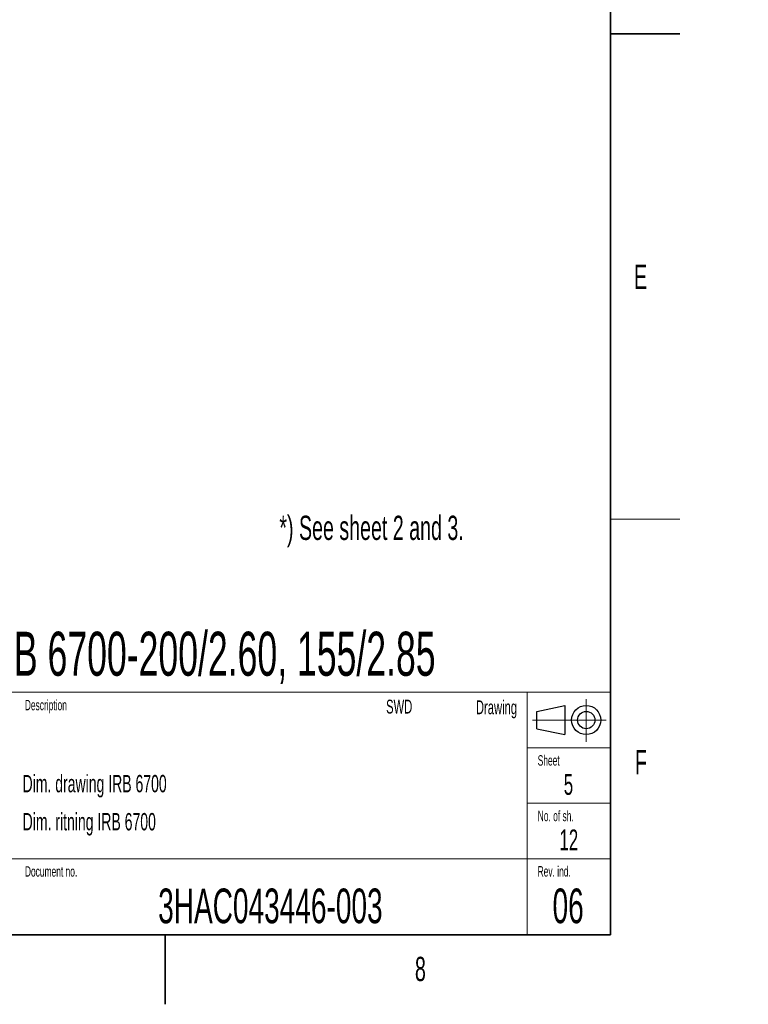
# Model space of a CAD drawing. Header units: millimetres. Extents: x 0 to 12118, y 0 to 8400.
# Tile 81 of 129: x 10015 to 12118, y 0 to 2840. Entities that reach past the tile are written whole.
import ezdxf

# ---------------------------------------------------------------- set-up
doc = ezdxf.new("R2010")
doc.units = ezdxf.units.MM
doc.header["$LTSCALE"] = 20
doc.linetypes.add('CENTERX2', pattern=[20.32, 12.7, -2.54, 2.54, -2.54])
doc.styles.add('SLDTEXTSTYLE0', font='TXT', dxfattribs={"width": 0.605})

msp = doc.modelspace()

# ---------------------------------------------------------------- linework, layer by layer
at = {"color": 7, "linetype": 'Continuous', "lineweight": 35}
for p, q in [((11720, 8200), (11720, 200)), ((11720, 2800), (11920, 2800)), ((400, 200), (11720, 200)), ((10435, 200), (10435, 0))]:
    msp.add_line(p, q, dxfattribs=at)
at = {"color": 7, "linetype": 'Continuous', "lineweight": 18}
for p, q in [((11720, 1400), (11920, 1400)), ((8060, 900), (11720, 900)), ((11480, 900), (11480, 200)), ((11480, 740), (11720, 740)), ((11480, 580), (11720, 580)), ((8060, 420), (11720, 420))]:
    msp.add_line(p, q, dxfattribs=at)
at = {"color": 7, "linetype": 'Continuous', "lineweight": 25}
for p, q in [((11508, 845), (11588, 862)), ((11588, 862), (11588, 778)), ((11508, 795), (11508, 845)), ((11508, 795), (11588, 778))]:
    msp.add_line(p, q, dxfattribs=at)
at = {"color": 7, "linetype": 'CENTERX2', "lineweight": 18}
for p, q in [((11650, 880.033625), (11650, 756.876638)), ((11494.590902, 820), (11707.923852, 820))]:
    msp.add_line(p, q, dxfattribs=at)
at = {"color": 7, "linetype": 'Continuous', "lineweight": 25}
for radius in [42, 25]:
    msp.add_circle((11650, 820), radius, dxfattribs=at)

# ---------------------------------------------------------------- texts
at = {"color": 7, "linetype": 'Continuous', "lineweight": 0, "style": 'SLDTEXTSTYLE0'}
for s, insert, char_height, attachment_point in [('E', (11788.078846, 2133.329916), 70, 1), ('*) See sheet 2 and 3.', (10764.547077, 1409.56648), 70, 1), ('IRB 6700-200/2.60, 155/2.85', (9895.762019, 1074.781976), 127, 1), ('Description', (10030.005995, 878.222771), 30, 1), ('SWD', (11148.083624, 878.829682), 40, 3), ('Drawing', (11450.49998, 876.824574), 40, 3), ('Sheet', (11509.978769, 718.609807), 30, 1), ('F', (11790.625204, 733.427455), 70, 1), ('Dim. drawing IRB 6700', (10023.45607, 661.637288), 50, 1), ('5', (11598.82356, 664.376174), 60, 2), ('Dim. ritning IRB 6700', (10023.722365, 551.793491), 50, 1), ('No. of sh.', (11510.167899, 558.306524), 30, 1), ('12', (11599.931372, 504.355507), 60, 2), ('Document no.', (10030.263517, 398.35014), 30, 1), ('Rev. ind.', (11509.848162, 398.603066), 30, 1), ('3HAC043446-003', (10738.650039, 333.915657), 100, 2), ('06', (11597.92326, 334.009166), 100, 2), ('8', (11155.788637, 136.992113), 70, 1)]:
    msp.add_mtext(s, dxfattribs=dict(at, insert=insert, char_height=char_height, attachment_point=attachment_point))

doc.saveas('drawing.dxf')
